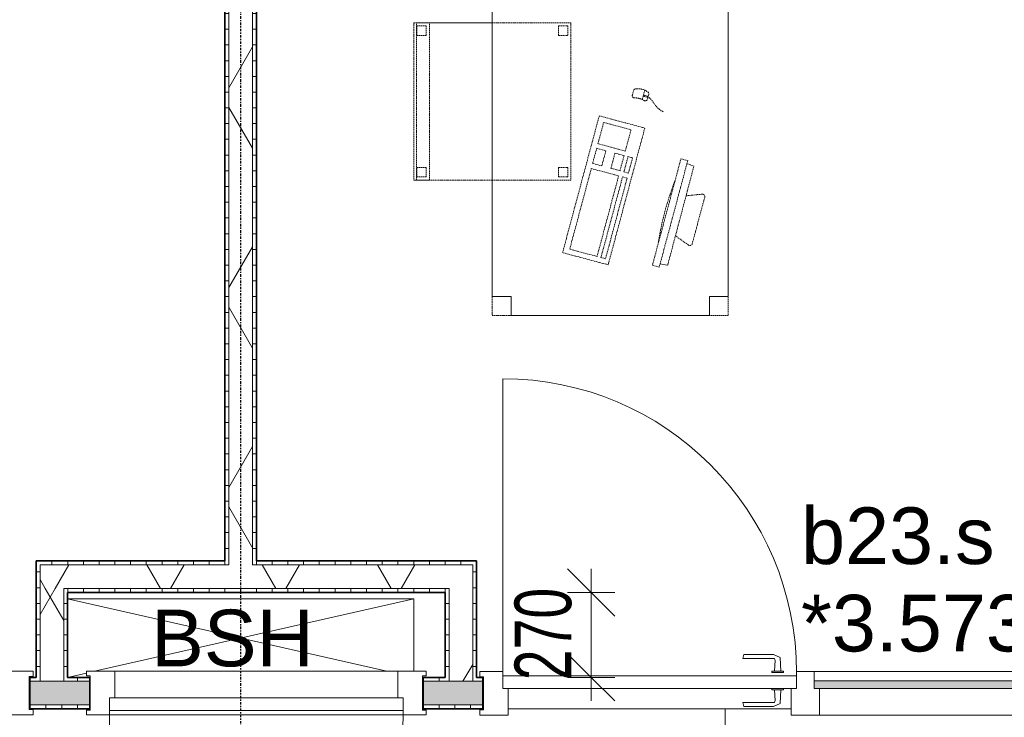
# Model space of a CAD drawing. Header units: millimetres. Extents: x -80560 to 110805, y -11020 to 52719.
# Tile 130 of 145: x 66592 to 69722, y 39623 to 41840. Entities that reach past the tile are written whole.
import ezdxf

# ---------------------------------------------------------------- set-up
doc = ezdxf.new("R2010")
doc.units = ezdxf.units.MM
for name, pattern in [('CENTER2', [20, 8, -4, 4, -4]), ('DASHED2', [6, 4, -2]), ('DASHED2-1', [3, 2, -1])]:
    doc.linetypes.add(name, pattern=pattern)
for name, color, linetype, lineweight in [('A-ANNO-DIMS', 211, 'Continuous', 9), ('A-ANNO-DIMS-100', 211, 'Continuous', 9), ('A-DETL', 90, 'Continuous', 18), ('A-DOOR', 31, 'Continuous', 18), ('A-FLOR', 192, 'Continuous', 18), ('A-FLOR-OVHD', 1, 'DASHED2-1', 18), ('A-GLAZ', 151, 'Continuous', 18), ('A-GLAZ-IDEN', 152, 'Continuous', 18), ('A-WALL', 113, 'Continuous', 35), ('A-WALL-PATT', 111, 'Continuous', 35), ('G-ANNO-TEXT', 231, 'Continuous', 9), ('I-FURN', 30, 'Continuous', 18), ('I-WALL', 2, 'Continuous', 18), ('S-GRID', 1, 'Continuous', 9)]:
    doc.layers.add(name, color=color, linetype=linetype, lineweight=lineweight)
doc.styles.add('Arial', font='arial.ttf', dxfattribs={"height": 180})
doc.styles.add('Arial_5', font='arial.ttf', dxfattribs={"width": 0.7, "height": 180})
doc.dimstyles.new('n3o_1_8_4', dxfattribs={"dimscale": 304.8, "dimtxt": 183.646692, "dimasz": 0.492126, "dimexe": 0.246063, "dimexo": 0.0625, "dimgap": 0.032808, "dimtad": 1, "dimdec": 0, "dimdsep": 46, "dimtxsty": 'Arial_5', "dimblk1": 'OBLIQUE', "dimblk2": 'OBLIQUE', "dimsah": 1, "dimcen": 0.09, "dimdle": 0.246063, "dimazin": 0, "dimtfac": 1, "dimtdec": 4, "dimtix": 1, "dimtmove": 0, "dimatfit": 3, "dimfxl": 0.246063, "dimfxlon": 1, "dimtvp": 1, "dimtolj": 1, "dimtzin": 0, "dimarcsym": 2})
pattern_1 = [(3e-13, (67244.82, 43810), (-2e-13, 50), [])]
pattern_2 = [(60, (24894.82, 0), (-274.963, 158.75), []), (120, (24894.82, 0), (-274.963, -158.75), [])]
pattern_3 = [(90, (67525.82, 39650), (-50, -1e-13), [])]
pattern_4 = [(90, (67344.82, 40020), (-50, 9e-14), [])]
pattern_5 = [(180, (66744.82, 39885), (-3e-13, -50), [])]
pattern_6 = [(360, (67944.82, 39885), (2e-13, 50), [])]

# ---------------------------------------------------------------- blocks, each defined once
blk = doc.blocks.new('32_n3o_raam_h1xb1 - 90x139_17_K_2410x1080-31973212-DO_03 derde verdieping')
at = {"layer": 'A-GLAZ'}
for p, q in [((-540, 69.5), (-540, 52.5)), ((-467, 69.5), (-540, 69.5)), ((-467, 39.5), (-467, 69.5)), ((-467, 69.5), (467, 69.5)), ((540, 69.5), (467, 69.5)), ((467, 69.5), (467, 39.5)), ((540, 52.5), (540, 69.5)), ((-540, 52.5), (-528, 52.5)), ((-528, 52.5), (-528, -52.5)), ((528, -52.5), (528, 52.5)), ((528, 52.5), (540, 52.5)), ((-450, -69.5), (-450, 15.5)), ((450, 15.5), (450, -69.5)), ((-528, -52.5), (-540, -52.5)), ((-540, -52.5), (-540, -69.5)), ((540, -52.5), (528, -52.5)), ((540, -69.5), (540, -52.5)), ((-540, -69.5), (-450, -69.5)), ((450, -69.5), (-450, -69.5)), ((450, -69.5), (540, -69.5))]:
    blk.add_line(p, q, dxfattribs=at)
blk = doc.blocks.new('32_n3o_deur_enkel met zijlicht - 90x139_17_K_930_2410x2070_deur glasstrook-33349589-DO_03 derde verdieping')
at = {"layer": 'A-GLAZ'}
for p, q in [((-1035, 70), (-945, 70)), ((-1035, 53), (-1035, 70)), ((-945, 70), (-945, -15)), ((-45, 70), (-945, 70)), ((-45, 70), (45, 70)), ((-45, -15), (-45, 70)), ((45, 70), (45, -15)), ((945, 70), (1035, 70)), ((945, -15), (945, 70)), ((1035, 70), (1035, 53)), ((-1023, 53), (-1035, 53)), ((-1023, -52), (-1023, 53)), ((1023, 53), (1023, -52)), ((1035, 53), (1023, 53)), ((-1035, -52), (-1023, -52)), ((-1035, -69), (-1035, -52)), ((-962, -39), (-962, -69)), ((-28, -69), (-28, -39)), ((28, -55), (28, -69)), ((962, -69), (962, -55)), ((1023, -52), (1035, -52)), ((1035, -52), (1035, -69)), ((-962, -69), (-1035, -69)), ((-962, -69), (-28, -69)), ((28, -69), (-28, -69)), ((1035, -69), (962, -69))]:
    blk.add_line(p, q, dxfattribs=at)
blk = doc.blocks.new('30_n3o_raam_vast - 24mm-31742711-DO_03 derde verdieping')
at = {"layer": 'A-DOOR'}
blk.add_hatch(color=256, dxfattribs=at).paths.add_polyline_path([(0, 0), (-934, 0), (-934, -24), (0, -24)], flags=0)
for p, q in [((-934, -24), (-934, 0)), ((-934, 0), (0, 0)), ((0, 0), (0, -24)), ((0, -24), (-934, -24))]:
    blk.add_line(p, q, dxfattribs=at)
blk = doc.blocks.new('30_n3o_deur_dicht - 40mm_draai_LS-31987325-DO_03 derde verdieping')
at = {"layer": 'A-DOOR'}
for p, q in [((-934, -40), (-934, 0)), ((-934, 0), (0, 0)), ((0, 0), (0, -40)), ((0, -40), (-934, -40))]:
    blk.add_line(p, q, dxfattribs=at)
blk = doc.blocks.new('30_n3o_beslag_deurkruk_met_schild - std-887349-DO_03 derde verdieping')
at = {"layer": 'A-DOOR'}
for p, q in [((-10, 5), (-7.8, 48.4)), ((-7.8, 48.4), (12.7, 58)), ((8.3, 39.7), (10, 5)), ((12.7, 58), (108, 58)), ((111, 45), (13.3, 45)), ((108, 58), (111, 45)), ((18.5, 5), (-18.5, 5)), ((-18.5, 5), (-18.5, 0)), ((18.5, 0), (18.5, 5))]:
    blk.add_line(p, q, dxfattribs=at)
at = {"layer": 'A-DOOR', "flags": 128}
blk.add_lwpolyline([(13.3, 45), (11.3, 44.6), (9.6, 43.4), (8.6, 41.7), (8.3, 39.7)], dxfattribs=at)
blk = doc.blocks.new('30_n3o_beslag_deurkruk_met_schild - std-V215-DO_03 derde verdieping')
at = {"layer": 'A-DOOR'}
for p, q in [((18.5, 0), (-18.5, 0)), ((-18.5, 0), (-18.5, -5)), ((18.5, -5), (18.5, 0)), ((-18.5, -5), (18.5, -5)), ((-7.8, -48.4), (-10, -5)), ((10, -5), (8.3, -39.7)), ((12.7, -58), (-7.8, -48.4)), ((108, -58), (12.7, -58)), ((13.3, -45), (111, -45)), ((111, -45), (108, -58))]:
    blk.add_line(p, q, dxfattribs=at)
at = {"layer": 'A-DOOR', "flags": 128}
blk.add_lwpolyline([(8.3, -39.7), (8.6, -41.7), (9.6, -43.4), (11.3, -44.6), (13.3, -45)], dxfattribs=at)
blk = doc.blocks.new('00_n3o_symbool_swingangle - std-31756284-DO_03 derde verdieping')
at = {"layer": 'A-DOOR'}
blk.add_line((-415, 10), (-415, 944), dxfattribs=at)
blk.add_arc((-415, 10), 934, 360, 90, dxfattribs=at)
blk = doc.blocks.new('82_tafel1 - tafel 750x1500x700 2-30673035-DO_03 derde verdieping')
at = {"layer": 'I-FURN', "linetype": 'DASHED2'}
for p, q in [((750, 375), (-750, 375)), ((-750, 375), (-750, -375)), ((750, 375), (-750, 375)), ((-750, 375), (-750, -375)), ((-750, 375), (-750, 315)), ((-690, 375), (-750, 375)), ((-690, 315), (-690, 375)), ((-690, 375), (690, 375)), ((-690, 375), (-690, 315)), ((690, 375), (690, 315)), ((690, 315), (690, 375)), ((750, 375), (690, 375)), ((750, -375), (750, 375)), ((750, -375), (750, 375)), ((750, 315), (750, 375)), ((-750, -315), (-750, 315)), ((-750, 315), (-690, 315)), ((-690, 315), (-750, 315)), ((690, 315), (750, 315)), ((750, 315), (690, 315)), ((750, 315), (750, -315)), ((-690, -315), (-750, -315)), ((-750, -315), (-690, -315)), ((-750, -315), (-750, -375)), ((-690, -375), (-690, -315)), ((-690, -315), (-690, -375)), ((750, -315), (690, -315)), ((690, -315), (690, -375)), ((690, -375), (690, -315)), ((690, -315), (750, -315)), ((750, -375), (750, -315)), ((-750, -375), (750, -375)), ((-750, -375), (750, -375)), ((-750, -375), (-690, -375)), ((690, -375), (-690, -375)), ((690, -375), (750, -375))]:
    blk.add_line(p, q, dxfattribs=at)
blk = doc.blocks.new('82_zitmeubel - stoel 500x500-V256-DO_03 derde verdieping')
at = {"layer": 'I-FURN', "linetype": 'DASHED2'}
for p, q in [((-192.1, -13), (-192.1, 237)), ((-192.1, 237), (-192.1, -13)), ((-192.1, 237), (307.9, 237)), ((-192.1, 237), (307.9, 237)), ((-182.1, 226), (-182.1, 198)), ((-182.1, 198), (-182.1, 226)), ((-153.1, 227), (-181.1, 227)), ((-181.1, 227), (-153.1, 227)), ((-152.1, 198), (-152.1, 226)), ((-152.1, 226), (-152.1, 198)), ((267.9, 226), (267.9, 198)), ((267.9, 198), (267.9, 226)), ((296.9, 227), (268.9, 227)), ((268.9, 227), (296.9, 227)), ((297.9, 198), (297.9, 226)), ((297.9, 226), (297.9, 198)), ((307.9, 237), (307.9, -13)), ((307.9, -13), (307.9, 237)), ((-181.1, 197), (-153.1, 197)), ((-153.1, 197), (-181.1, 197)), ((268.9, 197), (296.9, 197)), ((296.9, 197), (268.9, 197)), ((-192.1, -213), (-192.1, -13)), ((-192.1, -13), (-192.1, -263)), ((307.9, -13), (307.9, -213)), ((307.9, -263), (307.9, -13)), ((-192.1, -254.1), (-192.1, -213)), ((307.9, -213), (-192.1, -213)), ((307.9, -213), (307.9, -254.1)), ((-182.1, -224), (-182.1, -252)), ((-182.1, -252), (-182.1, -224)), ((-153.1, -223), (-181.1, -223)), ((-181.1, -223), (-153.1, -223)), ((-152.1, -252), (-152.1, -224)), ((-152.1, -224), (-152.1, -252)), ((267.9, -224), (267.9, -252)), ((267.9, -252), (267.9, -224)), ((296.9, -223), (268.9, -223)), ((268.9, -223), (296.9, -223)), ((297.9, -252), (297.9, -224)), ((297.9, -224), (297.9, -252)), ((-192.1, -263), (-192.1, -254.1)), ((307.9, -254.1), (-192.1, -254.1)), ((-192.1, -263), (307.9, -263)), ((-192.1, -263), (307.9, -263)), ((-181.1, -253), (-153.1, -253)), ((-153.1, -253), (-181.1, -253)), ((268.9, -253), (296.9, -253)), ((296.9, -253), (268.9, -253)), ((307.9, -254.1), (307.9, -263))]:
    blk.add_line(p, q, dxfattribs=at)
for centre, start, end in [((-181.1, 226), 90, 180), ((-181.1, 226), 105, 180), ((-181.1, 226), 90, 105), ((-153.1, 226), 360, 90), ((-153.1, 226), 45, 90), ((-153.1, 226), 360, 45), ((268.9, 226), 90, 180), ((268.9, 226), 135, 180), ((268.9, 226), 90, 135), ((296.9, 226), 360, 90), ((296.9, 226), 15, 90), ((296.9, 226), 360, 15), ((-181.1, 198), 180, 270), ((-181.1, 198), 180, 270), ((-153.1, 198), 270, 0), ((-153.1, 198), 270, 315), ((-153.1, 198), 315, 330), ((-153.1, 198), 330, 0), ((268.9, 198), 180, 255), ((268.9, 198), 180, 195), ((268.9, 198), 195, 240), ((268.9, 198), 240, 270), ((268.9, 198), 255, 270), ((296.9, 198), 270, 360), ((296.9, 198), 270, 300), ((296.9, 198), 300, 360), ((-181.1, -224), 90, 180), ((-181.1, -224), 150, 180), ((-181.1, -224), 105, 150), ((-181.1, -224), 90, 105), ((-153.1, -224), 0, 90), ((-153.1, -224), 0, 90), ((268.9, -224), 90, 180), ((268.9, -224), 105, 165), ((268.9, -224), 165, 180), ((268.9, -224), 90, 105), ((296.9, -224), 0, 90), ((296.9, -224), 75, 90), ((296.9, -224), 60, 75), ((296.9, -224), 45, 60), ((296.9, -224), 30, 45), ((296.9, -224), 15, 30), ((296.9, -224), 0, 15), ((-181.1, -252), 180, 270), ((-181.1, -252), 180, 270), ((-153.1, -252), 270, 0), ((-153.1, -252), 270, 0), ((268.9, -252), 180, 270), ((268.9, -252), 180, 195), ((268.9, -252), 195, 270), ((296.9, -252), 270, 0), ((296.9, -252), 270, 345), ((296.9, -252), 345, 0)]:
    blk.add_arc(centre, 1, start, end, dxfattribs=at)
blk = doc.blocks.new('82_computer - std-30673037-DO_03 derde verdieping')
at = {"layer": 'I-FURN', "linetype": 'DASHED2'}
for p, q in [((-225, 0), (225, 0)), ((-225, -150), (-225, 0)), ((-208.5, -19), (56.6, -19)), ((-208.5, -109), (-208.5, -19)), ((56.6, -19), (56.6, -109)), ((73.4, -19), (123.4, -19)), ((73.4, -49), (73.4, -19)), ((123.4, -19), (123.4, -49)), ((138.4, -19), (208.4, -19)), ((138.4, -109), (138.4, -19)), ((208.4, -19), (208.4, -109)), ((225, 0), (225, -150)), ((123.4, -49), (73.4, -49)), ((73.4, -79), (123.4, -79)), ((73.4, -109), (73.4, -79)), ((123.4, -79), (123.4, -109)), ((316.4, -84.6), (330.8, -84.6)), ((56.6, -109), (-208.5, -109)), ((-208.5, -121.9), (56.6, -121.9)), ((-208.5, -136.9), (-208.5, -121.9)), ((56.6, -121.9), (56.6, -136.9)), ((123.4, -109), (73.4, -109)), ((73.4, -121.9), (123.4, -121.9)), ((73.4, -136.9), (73.4, -121.9)), ((123.4, -121.9), (123.4, -136.9)), ((208.4, -109), (138.4, -109)), ((340.9, -118.9), (310.5, -118.9)), ((321.6, -131.6), (321.6, -121.9)), ((321.6, -121.9), (325.5, -121.9)), ((323.6, -118.9), (323.6, -121.9)), ((325.5, -121.9), (325.5, -131.6)), ((225, -150), (-225, -150)), ((56.6, -136.9), (-208.5, -136.9)), ((123.4, -136.9), (73.4, -136.9)), ((330.8, -134.6), (316.4, -134.6)), ((325.5, -131.6), (321.6, -131.6)), ((323.6, -131.6), (323.6, -134.6)), ((-189.7, -286.2), (160.3, -286.2)), ((-189.7, -308.7), (-189.7, -286.2)), ((160.3, -308.7), (-189.7, -308.7)), ((-179.7, -308.7), (-177.2, -333)), ((148, -332.1), (150.3, -308.7)), ((160.3, -286.2), (160.3, -308.7)), ((-177.2, -333), (148, -332.1)), ((-98.4, -380), (-80.4, -332.7)), ((50.9, -332.3), (69, -380)), ((61.6, -390.8), (-90.9, -390.8))]:
    blk.add_line(p, q, dxfattribs=at)
for centre, radius, start, end in [((316.4, -92.6), 8, 90, 180), ((261.6, -109.6), 49.8, 340.0126, 19.9874), ((330.8, -92.6), 8, 0, 90), ((292, -109.6), 49.8, 340.0126, 19.9874), ((316.4, -126.6), 8, 180, 270), ((330.8, -126.6), 8, 270, 360), ((-14.7, -1180.4), 900.1, 83.4513, 96.5487), ((-90.9, -382.8), 8, 159.186, 270), ((61.6, -382.8), 8, 270, 20.814)]:
    blk.add_arc(centre, radius, start, end, dxfattribs=at)
blk.add_open_spline([(290.2, -192.8), (295.7, -164.5), (318.8, -151.1), (323.6, -134.6)], degree=3, dxfattribs=at)
blk = doc.blocks.new('32_n3o_raam_h2xb1 - 90x139_17_K_2410x1080 bsh kast-34128090-DO_03 derde verdieping')
at = {"layer": 'A-GLAZ'}
for p, q in [((-540, 69.5), (-540, 54.5)), ((-467, 69.5), (-540, 69.5)), ((-467, 55.5), (-467, 69.5)), ((-467, 69.5), (467, 69.5)), ((540, 69.5), (467, 69.5)), ((467, 69.5), (467, 55.5)), ((540, 54.5), (540, 69.5)), ((-540, 54.5), (-528, 54.5)), ((-528, 54.5), (-528, -54.5)), ((528, -54.5), (528, 54.5)), ((528, 54.5), (540, 54.5)), ((-450, -69.5), (-450, 15.5)), ((450, 15.5), (450, -69.5)), ((-528, -54.5), (-540, -54.5)), ((-540, -54.5), (-540, -69.5)), ((540, -54.5), (528, -54.5)), ((540, -69.5), (540, -54.5)), ((-540, -69.5), (-450, -69.5)), ((450, -69.5), (-450, -69.5)), ((450, -69.5), (540, -69.5))]:
    blk.add_line(p, q, dxfattribs=at)
blk = doc.blocks.new('30_n3o_deur_stal - 40mm_draai_LS-34127680-DO_03 derde verdieping')
at = {"layer": 'A-DOOR'}
for p, q in [((0, 40), (-934, 40)), ((-934, 40), (-934, 0)), ((0, 0), (0, 40)), ((-934, 0), (0, 0))]:
    blk.add_line(p, q, dxfattribs=at)
blk = doc.blocks.new('00_n3o_symbool_swingangle - std-31745489-DO_03 derde verdieping')
at = {"layer": 'A-DOOR'}
blk.add_line((-415, -10), (-415, -944), dxfattribs=at)
blk.add_arc((-415, -10), 934, 270, 0, dxfattribs=at)
blk = doc.blocks.new('DIMBLOCK618-DO_03 derde verdieping')
at = {"layer": 'A-ANNO-DIMS-100'}
for p, q in [((68409.2, 40020), (68334.2, 40095)), ((68409.2, 40095), (68409.2, 39675)), ((68334.2, 40020), (68484.2, 40020)), ((68409.2, 40020), (68334.2, 40020)), ((68409.2, 40020), (68484.2, 39945)), ((68409.2, 39750), (68334.2, 39825)), ((68484.2, 39750), (68334.2, 39750)), ((68409.2, 39750), (68484.2, 39675)), ((68409.2, 39750), (68484.2, 39750))]:
    blk.add_line(p, q, dxfattribs=at)
at = {"layer": 'A-ANNO-DIMS-100', "color": 0, "insert": (68165.5, 39740.9), "char_height": 180, "width": 345.821, "attachment_point": 1, "rotation": 90, "line_spacing_factor": 0.941778, "style": 'Arial_5'}
blk.add_mtext('270', dxfattribs=at)
blk = doc.blocks.new('_Oblique')
at = {"color": 0, "linetype": 'ByBlock', "lineweight": -2}
blk.add_line((-0.5, -0.5), (0.5, 0.5), dxfattribs=at)

msp = doc.modelspace()

# ---------------------------------------------------------------- hatches: boundary and pattern name
at = {"layer": 'A-WALL-PATT', "lineweight": 18}
h = msp.add_hatch(dxfattribs=at)
h.set_pattern_fill('FP_35', color=256, angle=90, style=0, pattern_type=2)
h.set_pattern_definition(pattern_1)
h.paths.add_polyline_path([(67257.3, 40120), (67257.3, 46420), (67244.8, 46420), (67244.8, 40120)], flags=0)
h.paths.add_polyline_path([(67257.3, 47480), (67257.3, 47500), (67244.8, 47500), (67244.8, 47480)], flags=0)
h = msp.add_hatch(dxfattribs=at)
h.set_pattern_fill('FP_2', color=256, style=0, pattern_type=2)
h.set_pattern_definition(pattern_2)
h.paths.add_polyline_path([(67257.3, 40107.5), (67332.3, 40107.5), (67332.3, 46420), (67257.3, 46420), (67257.3, 40120)], flags=0)
h.paths.add_polyline_path([(67257.3, 47480), (67332.3, 47480), (67332.3, 47500), (67257.3, 47500)], flags=0)
h = msp.add_hatch(dxfattribs=at)
h.set_pattern_fill('FP_35', color=256, angle=90, style=0, pattern_type=2)
h.set_pattern_definition(pattern_1)
h.paths.add_polyline_path([(67344.8, 40120), (67344.8, 46420), (67332.3, 46420), (67332.3, 40120)], flags=0)
h.paths.add_polyline_path([(67344.8, 47480), (67344.8, 47500), (67332.3, 47500), (67332.3, 47480)], flags=0)
h = msp.add_hatch(dxfattribs=at)
h.set_pattern_fill('FP_109', color=256, angle=90, style=0, pattern_type=2)
h.set_pattern_definition(pattern_4)
h.paths.add_polyline_path([(68032.3, 40107.5), (68044.8, 40107.5), (68044.8, 40120), (67332.3, 40120), (67332.3, 40107.5), (67725.7, 40107.5)], flags=0)
h.paths.add_polyline_path([(67257.3, 40107.5), (67257.3, 40120), (66644.8, 40120), (66644.8, 40107.5), (67138.3, 40107.5)], flags=0)
h = msp.add_hatch(dxfattribs=at)
h.set_pattern_fill('FP_110', color=256, angle=90, style=0, pattern_type=2)
h.set_pattern_definition(pattern_5)
h.paths.add_polyline_path([(66657.3, 39750), (66657.3, 40107.5), (66644.8, 40107.5), (66644.8, 39750)], flags=0)
h = msp.add_hatch(dxfattribs=at)
h.set_pattern_fill('FP_2', color=256, style=0, pattern_type=2)
h.set_pattern_definition(pattern_2)
h.paths.add_polyline_path([(67957.3, 40032.5), (68032.3, 40032.5), (68032.3, 40107.5), (66657.3, 40107.5), (66657.3, 40032.5), (67725.7, 40032.5)], flags=0)
h = msp.add_hatch(dxfattribs=at)
h.set_pattern_fill('FP_111', color=256, angle=90, style=0, pattern_type=2)
h.set_pattern_definition(pattern_6)
h.paths.add_polyline_path([(68044.8, 39750), (68044.8, 40107.5), (68032.3, 40107.5), (68032.3, 39750)], flags=0)
h = msp.add_hatch(dxfattribs=at)
h.set_pattern_fill('FP_2', color=256, style=0, pattern_type=2)
h.set_pattern_definition(pattern_2)
h.paths.add_polyline_path([(66732.3, 39737.5), (66732.3, 40032.5), (66657.3, 40032.5), (66657.3, 39737.5)], flags=0)
h = msp.add_hatch(dxfattribs=at)
h.set_pattern_fill('FP_109', color=256, angle=90, style=0, pattern_type=2)
h.set_pattern_definition(pattern_4)
h.paths.add_polyline_path([(67944.8, 40020), (67957.3, 40020), (67957.3, 40032.5), (66732.3, 40032.5), (66732.3, 40020), (67725.7, 40020)], flags=0)
h = msp.add_hatch(dxfattribs=at)
h.set_pattern_fill('FP_110', color=256, angle=90, style=0, pattern_type=2)
h.set_pattern_definition(pattern_5)
h.paths.add_polyline_path([(66744.8, 39750), (66744.8, 40020), (66732.3, 40020), (66732.3, 39750)], flags=0)
h = msp.add_hatch(dxfattribs=at)
h.set_pattern_fill('FP_111', color=256, angle=90, style=0, pattern_type=2)
h.set_pattern_definition(pattern_6)
h.paths.add_polyline_path([(67957.3, 39750), (67957.3, 40020), (67944.8, 40020), (67944.8, 39750)], flags=0)
h = msp.add_hatch(dxfattribs=at)
h.set_pattern_fill('FP_2', color=256, style=0, pattern_type=2)
h.set_pattern_definition(pattern_2)
h.paths.add_polyline_path([(67957.3, 39737.5), (68032.3, 39737.5), (68032.3, 40032.5), (67957.3, 40032.5), (67957.3, 39750)], flags=0)
at = {"layer": 'A-WALL-PATT', "lineweight": 5}
h = msp.add_hatch(color=256, dxfattribs=at)
h.paths.add_polyline_path([(72884.3, 39662.5), (72884.3, 39737.5), (72224.8, 39737.5), (72224.8, 39662.5), (72424.4, 39662.5)], flags=0)
h.paths.add_polyline_path([(71164.8, 39662.5), (71164.8, 39737.5), (70114.8, 39737.5), (70114.8, 39662.5), (70662.4, 39662.5)], flags=0)
h.paths.add_polyline_path([(67874.8, 39662.5), (68064.8, 39662.5), (68064.8, 39737.5), (67874.8, 39737.5)], flags=0)
h.paths.add_polyline_path([(66624.8, 39662.5), (66814.8, 39662.5), (66814.8, 39737.5), (66624.8, 39737.5)], flags=0)
h.paths.add_polyline_path([(65564.8, 39662.5), (65564.8, 39737.5), (64817.3, 39737.5), (64817.3, 39662.5), (65376.3, 39662.5)], flags=0)
h.paths.add_polyline_path([(62767.3, 39662.5), (62767.3, 39737.5), (62142.3, 39737.5), (62142.3, 39662.5), (62439.6, 39662.5)], flags=0)
at = {"layer": 'A-WALL-PATT', "lineweight": 18}
h = msp.add_hatch(dxfattribs=at)
h.set_pattern_fill('FP_85', color=256, angle=90, style=0, pattern_type=2)
h.set_pattern_definition(pattern_3)
h.paths.add_polyline_path([(72884.3, 39737.5), (72884.3, 39750), (72224.8, 39750), (72224.8, 39737.5), (72424.4, 39737.5)], flags=0)
h.paths.add_polyline_path([(71164.8, 39737.5), (71164.8, 39750), (70114.8, 39750), (70114.8, 39737.5), (70662.4, 39737.5)], flags=0)
h.paths.add_polyline_path([(68064.8, 39737.5), (68064.8, 39750), (68032.3, 39750), (68032.3, 39737.5)], flags=0)
h.paths.add_polyline_path([(66732.3, 39737.5), (66814.8, 39737.5), (66814.8, 39750), (66732.3, 39750)], flags=0)
h.paths.add_polyline_path([(67874.8, 39737.5), (67957.3, 39737.5), (67957.3, 39750), (67874.8, 39750)], flags=0)
h.paths.add_polyline_path([(64817.3, 39737.5), (65564.8, 39737.5), (65564.8, 39750), (64817.3, 39750)], flags=0)
h.paths.add_polyline_path([(66624.8, 39737.5), (66657.3, 39737.5), (66657.3, 39750), (66624.8, 39750)], flags=0)
h.paths.add_polyline_path([(62167.3, 39737.5), (62767.3, 39737.5), (62767.3, 39750), (62167.3, 39750)], flags=0)
h = msp.add_hatch(dxfattribs=at)
h.set_pattern_fill('FP_85', color=256, angle=90, style=0, pattern_type=2)
h.set_pattern_definition(pattern_3)
h.paths.add_polyline_path([(72884.3, 39650), (72884.3, 39662.5), (72224.8, 39662.5), (72224.8, 39650), (72424.4, 39650)], flags=0)
h.paths.add_polyline_path([(71164.8, 39650), (71164.8, 39662.5), (70114.8, 39662.5), (70114.8, 39650), (70662.4, 39650)], flags=0)
h.paths.add_polyline_path([(66624.8, 39650), (66814.8, 39650), (66814.8, 39662.5), (66624.8, 39662.5)], flags=0)
h.paths.add_polyline_path([(67874.8, 39650), (68064.8, 39650), (68064.8, 39662.5), (67874.8, 39662.5)], flags=0)
h.paths.add_polyline_path([(65564.8, 39650), (65564.8, 39662.5), (64817.3, 39662.5), (64817.3, 39650), (65376.3, 39650)], flags=0)
h.paths.add_polyline_path([(62167.3, 39650), (62767.3, 39650), (62767.3, 39662.5), (62167.3, 39662.5)], flags=0)

# ---------------------------------------------------------------- linework, layer by layer
at = {"layer": 'A-DETL'}
for p, q in [((66744.8, 40000), (67759, 39769.5)), ((66744.8, 40000), (67844.8, 40000)), ((67844.8, 40000), (66830.6, 39769.5)), ((67844.8, 40000), (67844.8, 39769.5)), ((66804.8, 39763.6), (66744.8, 39750)), ((66816.8, 39750), (66814.8, 39750))]:
    msp.add_line(p, q, dxfattribs=at)
at = {"layer": 'A-FLOR'}
for p, q in [((66744.8, 40000), (67844.8, 40000)), ((67844.8, 40000), (67844.8, 39769.5)), ((66816.8, 39750), (66814.8, 39750))]:
    msp.add_line(p, q, dxfattribs=at)
at = {"layer": 'A-FLOR-OVHD'}
msp.add_line((68834.8, 37550), (68834.8, 39650), dxfattribs=at)
at = {"layer": 'A-WALL', "lineweight": 18}
for p, q in [((67257.3, 46420), (67257.3, 40107.5)), ((67332.3, 46420), (67332.3, 40107.5)), ((66657.3, 40107.5), (67257.3, 40107.5)), ((66657.3, 39737.5), (66657.3, 40107.5)), ((67332.3, 40107.5), (68032.3, 40107.5)), ((68032.3, 40107.5), (68032.3, 39737.5)), ((66732.3, 40032.5), (67957.3, 40032.5)), ((66732.3, 39737.5), (66732.3, 40032.5)), ((67957.3, 40032.5), (67957.3, 39737.5)), ((66624.8, 39737.5), (66814.8, 39737.5)), ((68064.8, 39737.5), (67874.8, 39737.5)), ((66624.8, 39662.5), (66814.8, 39662.5)), ((67874.8, 39662.5), (68064.8, 39662.5))]:
    msp.add_line(p, q, dxfattribs=at)
at = {"layer": 'I-WALL', "lineweight": 35}
for p, q in [((67244.8, 46420), (67244.8, 40120)), ((67344.8, 40120), (67344.8, 46420)), ((67244.8, 40120), (66644.8, 40120)), ((66644.8, 40120), (66644.8, 39750)), ((68044.8, 40120), (67344.8, 40120)), ((68044.8, 39750), (68044.8, 40120)), ((66744.8, 40020), (67944.8, 40020)), ((66744.8, 39750), (66744.8, 40020)), ((67944.8, 40020), (67944.8, 39750)), ((66644.8, 39750), (66624.8, 39750)), ((66624.8, 39750), (66624.8, 39650)), ((66814.8, 39750), (66744.8, 39750)), ((66814.8, 39650), (66814.8, 39750)), ((67944.8, 39750), (67874.8, 39750)), ((67874.8, 39750), (67874.8, 39650)), ((68064.8, 39750), (68044.8, 39750)), ((68064.8, 39650), (68064.8, 39750)), ((66624.8, 39650), (66814.8, 39650)), ((67874.8, 39650), (68064.8, 39650))]:
    msp.add_line(p, q, dxfattribs=at)
at = {"layer": 'I-WALL'}
for p, q in [((66622.8, 39750), (66624.8, 39750)), ((67872.8, 39750), (67874.8, 39750)), ((68064.8, 39750), (68066.8, 39750)), ((66624.8, 39650), (66622.8, 39650)), ((66816.8, 39650), (66814.8, 39650)), ((67874.8, 39650), (67872.8, 39650)), ((68066.8, 39650), (68064.8, 39650)), ((69044.8, 39650), (68144.8, 39650))]:
    msp.add_line(p, q, dxfattribs=at)
at = {"layer": 'S-GRID', "linetype": 'CENTER2', "lineweight": 25}
msp.add_line((67294.8, 4383.3), (67294.8, 52119.1), dxfattribs=at)

# ---------------------------------------------------------------- block references
at = {"layer": 'A-DOOR'}
for name, p in [('00_n3o_symbool_swingangle - std-31756284-DO_03 derde verdieping', (68542.8, 39755)), ('00_n3o_symbool_swingangle - std-31745489-DO_03 derde verdieping', (67292.8, 39644.5))]:
    msp.add_blockref(name, p, dxfattribs=at)
at = {"layer": 'A-DOOR', "rotation": 180}
for name, p in [('30_n3o_beslag_deurkruk_met_schild - std-V215-DO_03 derde verdieping', (69001.8, 39765)), ('30_n3o_deur_dicht - 40mm_draai_LS-31987325-DO_03 derde verdieping', (68127.8, 39715)), ('30_n3o_raam_vast - 24mm-31742711-DO_03 derde verdieping', (69117.8, 39715)), ('30_n3o_beslag_deurkruk_met_schild - std-887349-DO_03 derde verdieping', (69001.8, 39715)), ('30_n3o_deur_stal - 40mm_draai_LS-34127680-DO_03 derde verdieping', (66877.8, 39684.5))]:
    msp.add_blockref(name, p, dxfattribs=at)
at = {"layer": 'A-GLAZ'}
msp.add_blockref('32_n3o_raam_h1xb1 - 90x139_17_K_2410x1080-31973212-DO_03 derde verdieping', (66094.8, 39700), dxfattribs=at)
at = {"layer": 'A-GLAZ', "rotation": 180}
for name, p in [('32_n3o_raam_h2xb1 - 90x139_17_K_2410x1080 bsh kast-34128090-DO_03 derde verdieping', (67344.8, 39700)), ('32_n3o_deur_enkel met zijlicht - 90x139_17_K_930_2410x2070_deur glasstrook-33349589-DO_03 derde verdieping', (69089.8, 39700))]:
    msp.add_blockref(name, p, dxfattribs=at)
at = {"layer": 'I-FURN', "linetype": 'DASHED2'}
for name, p, rotation in [('82_tafel1 - tafel 750x1500x700 2-30673035-DO_03 derde verdieping', (68469.8, 41650), 90.00000000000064), ('82_zitmeubel - stoel 500x500-V256-DO_03 derde verdieping', (68107.8, 41638.4), 270.0000000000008), ('82_computer - std-30673037-DO_03 derde verdieping', (68376.4, 41317.4), 75.00000000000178)]:
    msp.add_blockref(name, p, dxfattribs=dict(at, rotation=rotation))

# ---------------------------------------------------------------- texts
at = {"layer": 'A-GLAZ-IDEN', "lineweight": 9, "char_height": 180, "attachment_point": 1, "style": 'Arial'}
for s, insert, width in [('b23.s', (69076.4, 40290.2), 729.536), ('*3.573', (69076.4, 40012.4), 865.822)]:
    msp.add_mtext(s, dxfattribs=dict(at, insert=insert, width=width))
at = {"layer": 'G-ANNO-TEXT', "color": 7, "insert": (67009.9, 39965.2), "char_height": 180, "width": 617.299, "attachment_point": 1, "style": 'Arial'}
msp.add_mtext('BSH', dxfattribs=at)

# ---------------------------------------------------------------- dimensions: what is measured, and where the dimension line sits
at = {"layer": 'A-ANNO-DIMS'}
dim = msp.add_linear_dim(base=(68409.2, 39750), p1=(68334.2, 40020), p2=(68484.2, 39750), angle=90, dimstyle='n3o_1_8_4', override={"dimpost": '<>', "dimfxl": 308.868904}, dxfattribs=at)
dim.commit()
dim.dimension.update_dxf_attribs({"geometry": 'DIMBLOCK618-DO_03 derde verdieping', "text_midpoint": (68307.3, 39885)})

doc.saveas('drawing.dxf')
